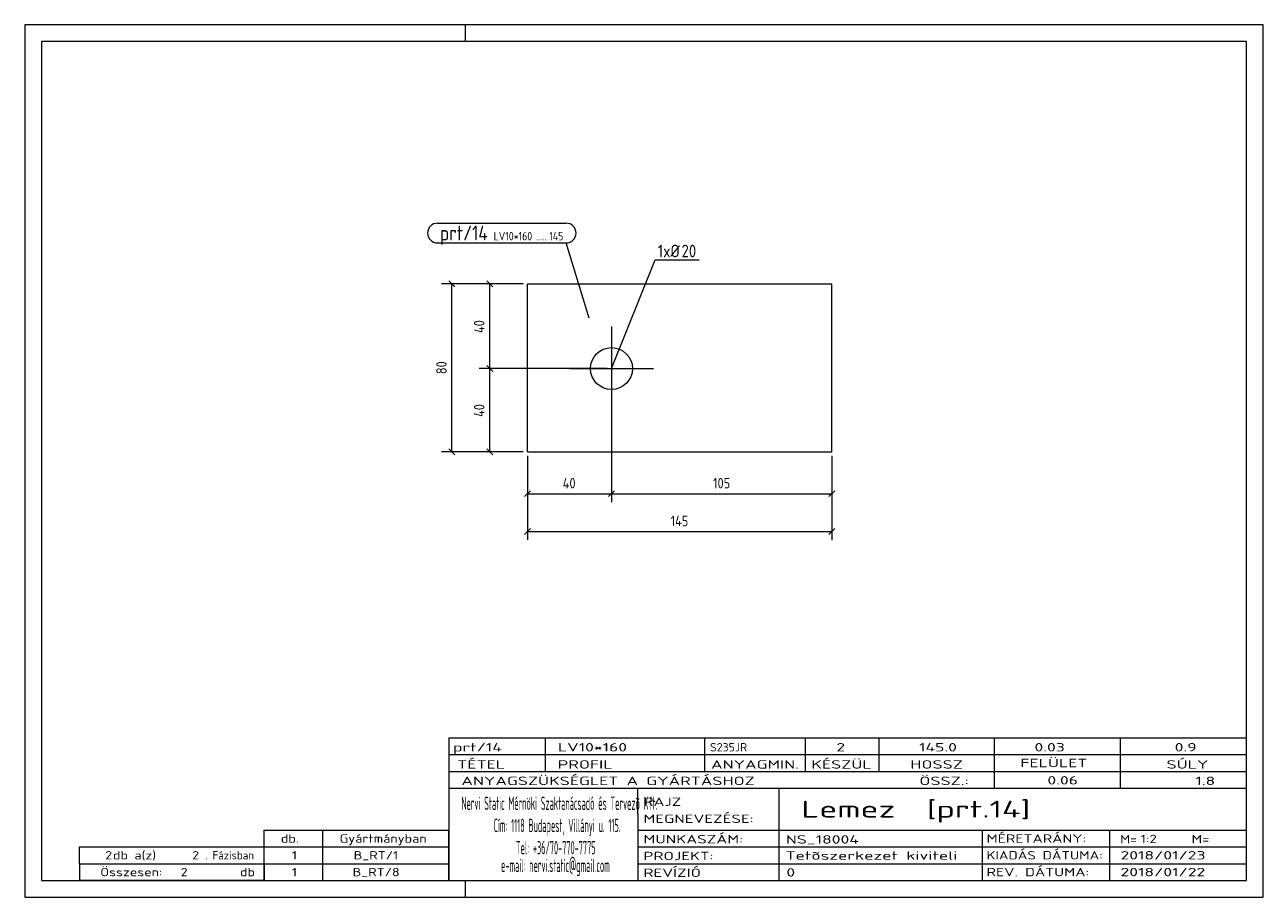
# Model space of a CAD drawing. Header units: millimetres. Extents: x 1 to 296, y 1 to 209.
import ezdxf

# ---------------------------------------------------------------- set-up
doc = ezdxf.new("R2010")
doc.units = ezdxf.units.MM
doc.header["$LTSCALE"] = 0.6
doc.linetypes.add('XKITLINE00', pattern=[0])
doc.linetypes.add('XKITLINE02', pattern=[4, 2, -2])
for name, color, linetype, lineweight in [('Bolt', 7, 'Continuous', 0), ('BoltMark', 3, 'Continuous', 0), ('DrawingSheet', 5, 'Continuous', 0), ('OtherObjectType', 1, 'Continuous', 0), ('Part', 2, 'Continuous', 0), ('PartMark', 3, 'Continuous', 0), ('Z-DIMENSIONS', 1, 'Continuous', 0)]:
    doc.layers.add(name, color=color, linetype=linetype, lineweight=lineweight)
doc.styles.add('ISOCPEUR', font='ISOCPEUR.TTF')

msp = doc.modelspace()

# ---------------------------------------------------------------- linework, layer by layer
at = {"layer": 'Bolt', "color": 4, "linetype": 'XKITLINE00', "lineweight": 0}
for p, q in [((140.75, 137.04), (140.75, 117.04)), ((130.75, 127.04), (150.75, 127.04))]:
    msp.add_line(p, q, dxfattribs=at)
msp.add_circle((140.75, 127.04), 5, dxfattribs=at)
at = {"layer": 'BoltMark', "color": 4, "linetype": 'XKITLINE00', "lineweight": 0}
for p, q in [((140.75, 127.04), (151.18, 152.96)), ((151.18, 152.96), (161.66, 152.96))]:
    msp.add_line(p, q, dxfattribs=at)
at = {"layer": 'DrawingSheet', "color": 2, "linetype": 'XKITLINE00', "lineweight": 0}
for p, q in [((296, 209), (1, 209)), ((1, 209), (1, 1)), ((106, 205), (106, 209)), ((296, 1), (296, 209)), ((106, 1), (106, 5)), ((1, 1), (296, 1))]:
    msp.add_line(p, q, dxfattribs=at)
at = {"layer": 'DrawingSheet', "color": 3, "linetype": 'XKITLINE00', "lineweight": 0}
for p, q in [((292, 205), (5, 205)), ((5, 205), (5, 5)), ((292, 5), (292, 205)), ((5, 5), (292, 5))]:
    msp.add_line(p, q, dxfattribs=at)
at = {"layer": 'OtherObjectType', "color": 7, "linetype": 'XKITLINE00', "lineweight": 0}
for p, q in [((102, 39), (292, 39)), ((102, 39), (102, 35)), ((102, 39), (292, 39)), ((125, 35), (125, 39)), ((163, 35), (163, 39)), ((187, 35), (187, 39)), ((204.5, 35), (204.5, 39)), ((232, 35), (232, 39)), ((262, 35), (262, 39)), ((292, 35), (292, 39)), ((102, 35), (292, 35)), ((102, 35), (102, 5)), ((102, 35), (292, 35)), ((125, 31), (125, 35)), ((163, 31), (163, 35)), ((187, 31), (187, 35)), ((204.5, 31), (204.5, 35)), ((232, 31), (232, 35)), ((262, 31), (262, 35)), ((292, 31), (292, 35)), ((102, 31), (292, 31)), ((232, 27), (232, 31)), ((262, 27), (262, 31)), ((292, 27), (292, 31)), ((102, 27), (292, 27)), ((147, 21), (147, 27)), ((180.7, 17), (180.7, 27)), ((292, 21), (292, 27)), ((147, 21), (147, 5)), ((292, 17), (292, 21)), ((58, 17), (102, 17)), ((58, 13), (58, 17)), ((72, 13), (72, 17)), ((102, 13), (102, 17)), ((147, 17), (292, 17)), ((180.7, 5), (180.7, 17)), ((229.16, 13), (229.16, 17)), ((259.5, 5), (259.5, 17)), ((292, 13), (292, 17)), ((14, 9), (14, 13)), ((14, 13), (58, 13)), ((14, 13), (58, 13)), ((58, 9), (58, 13)), ((58, 13), (102, 13)), ((58, 9), (58, 13)), ((72, 9), (72, 13)), ((102, 9), (102, 13)), ((147, 13), (292, 13)), ((229.16, 5), (229.16, 13)), ((292, 9), (292, 13)), ((14, 9), (58, 9)), ((14, 9), (14, 5)), ((14, 9), (58, 9)), ((58, 9), (58, 5)), ((58, 9), (102, 9)), ((58, 5), (58, 9)), ((72, 5), (72, 9)), ((102, 5), (102, 9)), ((147, 9), (292, 9)), ((292, 5), (292, 9)), ((58, 5), (14, 5)), ((58, 5), (102, 5)), ((102, 5), (292, 5)), ((139.5, 5), (292, 5))]:
    msp.add_line(p, q, dxfattribs=at)
at = {"layer": 'Part', "color": 2, "linetype": 'XKITLINE00', "lineweight": 0}
for p, q in [((120.75, 107.21), (120.75, 147.21)), ((120.75, 147.21), (193.24, 147.21)), ((193.24, 107.21), (193.24, 147.21)), ((120.75, 107.21), (193.24, 107.21))]:
    msp.add_line(p, q, dxfattribs=at)
at = {"layer": 'Part', "color": 7, "linetype": 'XKITLINE02', "lineweight": 0}
msp.add_line((193.24, 107.21), (193.24, 147.21), dxfattribs=at)
at = {"layer": 'PartMark', "color": 7, "linetype": 'XKITLINE00', "lineweight": 0}
for p, q in [((99.31, 161.7), (129.96, 161.7)), ((99.31, 157), (129.96, 157)), ((135.4, 139.06), (129.96, 157))]:
    msp.add_line(p, q, dxfattribs=at)
for centre, start, end in [((99.31, 159.35), 90, 270), ((129.96, 159.35), 270, 90)]:
    msp.add_arc(centre, 2.35, start, end, dxfattribs=at)
at = {"layer": 'Z-DIMENSIONS', "color": 7, "linetype": 'XKITLINE00', "lineweight": 0}
for p, q in [((102.04, 147.92), (103.46, 146.5)), ((111.04, 147.92), (112.46, 146.5)), ((119.75, 147.21), (100.25, 147.21)), ((102.75, 107.21), (102.75, 147.21)), ((119.75, 147.21), (109.25, 147.21)), ((111.75, 127.04), (111.75, 147.21)), ((139.75, 127.04), (109.25, 127.04)), ((139.75, 127.04), (109.25, 127.04)), ((111.04, 127.75), (112.46, 126.34)), ((111.04, 127.75), (112.46, 126.34)), ((111.75, 107.21), (111.75, 127.04)), ((140.75, 126.04), (140.75, 95.21)), ((140.75, 126.04), (140.75, 95.21)), ((119.75, 107.21), (100.25, 107.21)), ((102.04, 107.92), (103.46, 106.5)), ((119.75, 107.21), (109.25, 107.21)), ((111.04, 107.92), (112.46, 106.5)), ((120.75, 106.21), (120.75, 86.21)), ((120.75, 106.21), (120.75, 95.21)), ((193.24, 106.21), (193.24, 86.21)), ((193.24, 106.21), (193.24, 95.21)), ((121.46, 97.92), (120.04, 96.5)), ((141.46, 97.92), (140.04, 96.5)), ((141.46, 97.92), (140.04, 96.5)), ((193.95, 97.92), (192.54, 96.5)), ((120.75, 97.21), (140.75, 97.21)), ((140.75, 97.21), (193.24, 97.21)), ((121.46, 88.92), (120.04, 87.5)), ((193.95, 88.92), (192.54, 87.5)), ((120.75, 88.21), (193.24, 88.21))]:
    msp.add_line(p, q, dxfattribs=at)
at = {"layer": 'Z-DIMENSIONS', "color": 3}
for p in [(102.75, 147.21), (111.75, 147.21), (111.75, 127.04), (111.75, 127.04), (102.75, 107.21), (111.75, 107.21), (120.75, 97.21), (140.75, 97.21), (140.75, 97.21), (193.24, 97.21), (120.75, 88.21), (193.24, 88.21)]:
    msp.add_point(p, dxfattribs=at)

# ---------------------------------------------------------------- texts
at = {"layer": 'BoltMark', "color": 4, "style": 'ISOCPEUR', "width": 0.85}
for s, p in [('1', (151.78, 153.56)), ('xØ', (153.07, 153.56)), ('20', (157.45, 153.56))]:
    msp.add_text(s, height=3, dxfattribs=at).set_placement(p)
at = {"layer": 'OtherObjectType', "color": 7, "style": 'ISOCPEUR'}
for s, height, width, p in [('prt/14', 2, 1.525501, (103, 35.76)), ('LV10*160', 2, 1.525501, (128, 35.76)), ('S235JR', 2, 1.02, (164.22, 35.76)), ('2', 2, 1.525501, (194.32, 35.76)), ('145.0', 2, 1.525501, (214.01, 35.76)), ('0.03', 2, 1.525501, (241.51, 35.76)), ('0.9', 2, 1.525501, (274.91, 35.76)), ('TÉTEL', 2, 1.525501, (104, 31.66)), ('PROFIL', 2, 1.525501, (127.96, 31.66)), ('ANYAGMIN.', 2, 1.525501, (164.47, 31.66)), ('KÉSZÜL', 2, 1.525501, (188.37, 31.66)), ('HOSSZ', 2, 1.525501, (211.96, 31.66)), ('FELÜLET', 2, 1.525501, (238.13, 32)), ('SÚLY', 2, 1.525501, (272.96, 31.66)), ('ANYAGSZÜKSÉGLET A GYÁRTÁSHOZ', 2, 1.525501, (105, 27.75)), ('ÖSSZ.:', 2, 1.525501, (214.1, 27.75)), ('0.06', 2, 1.525501, (244.59, 27.88)), ('1.8', 2, 1.525501, (279.83, 27.75)), ('Nervi Static Mérnöki\xa0Szaktanácsadó\xa0és\xa0Tervezõ Kft.', 3.1765, 0.403093, (105, 21.82)), ('RAJZ', 2, 1.445, (148.38, 22.78)), ('Lemez  [prt.14]', 4, 1.474651, (186, 20)), ('MEGNEVEZÉSE:', 2, 1.445, (148.38, 18.72)), ('Cím:\xa01118 Budapest, Villányi u. 115.', 3.1765, 0.403093, (112.69, 16.53)), ('db.', 2, 1.211571, (62, 14)), ('Gyártmányban', 2, 1.211571, (76, 14)), ('MUNKASZÁM:', 2, 1.445, (148.38, 13.84)), ('NS_18004', 2, 1.525501, (182.28, 13.78)), ('MÉRETARÁNY:', 2, 1.36, (230.1, 14)), ('M=', 2, 1.211571, (261.91, 13.84)), ('1:2', 2, 1.275, (266.79, 13.9)), ('M=', 2, 1.275, (278.95, 13.87)), ('2', 2, 1.211571, (20.14, 10)), ('db a(z)', 2, 1.211571, (22, 10)), ('2', 2, 1.211571, (40.86, 10)), ('. Fázisban', 2, 0.935, (44, 10)), ('1', 2, 1.211571, (64.63, 10)), ('B_RT/1', 2, 1.211571, (79.35, 10)), ('Tel:\xa0+36/70-770-7775', 3.1765, 0.403093, (117.97, 11.24)), ('PROJEKT:', 2, 1.445, (148.38, 9.84)), ('Tetõszerkezet kiviteli ', 2, 1.525501, (182.2, 9.94)), ('KIADÁS DÁTUMA:', 2, 1.275, (230.1, 10)), ('2018/01/23', 2, 1.525501, (262, 10)), ('e-mail:\xa0nervi.static@gmail.com', 3.1765, 0.403093, (114.45, 7)), ('Összesen:            db', 2, 1.211571, (19, 6)), ('2', 2, 1.211571, (38.14, 6)), ('1', 2, 1.211571, (64.63, 6)), ('B_RT/8', 2, 1.211571, (79.1, 6)), ('REVÍZIÓ', 2, 1.445, (148.38, 5.84)), ('0', 2, 1.525501, (182.41, 5.92)), ('REV. DÁTUMA:', 2, 1.36, (230.1, 6)), ('2018/01/22', 2, 1.525501, (262, 6))]:
    msp.add_text(s, height=height, dxfattribs=dict(at, width=width)).set_placement(p)
at = {"layer": 'PartMark', "color": 3, "style": 'ISOCPEUR', "width": 0.85}
msp.add_text('prt/14', height=3.5, dxfattribs=at).set_placement((99.91, 157.6))
at = {"layer": 'PartMark', "color": 4, "style": 'ISOCPEUR', "width": 0.85}
for s, p in [('LV10*160', (112.69, 157.6)), ('145', (125.92, 157.6)), ('.....', (122.75, 157.6))]:
    msp.add_text(s, height=2, dxfattribs=at).set_placement(p)
at = {"layer": 'Z-DIMENSIONS', "color": 3, "style": 'ISOCPEUR', "width": 0.85}
for s, p in [('40', (110.5, 135.52)), ('80', (101.5, 125.71)), ('40', (110.5, 115.52))]:
    msp.add_text(s, height=2.5, rotation=90.0002, dxfattribs=at).set_placement(p)
for s, p in [('40', (129.14, 98.46)), ('105', (164.96, 98.46)), ('145', (154.85, 89.46))]:
    msp.add_text(s, height=2.5, dxfattribs=at).set_placement(p)

doc.saveas('drawing.dxf')
